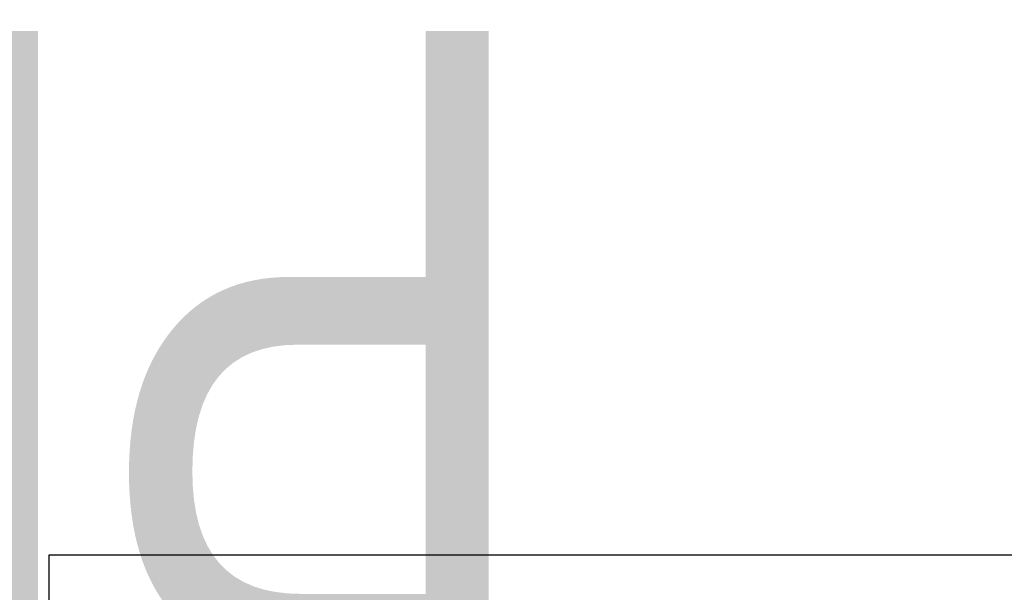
# Model space of a CAD drawing. Header units: millimetres. Extents: x -117 to 734, y -69 to 356.
# Tile 16 of 18: x -3 to 106, y 293 to 356. Entities that reach past the tile are written whole.
import ezdxf
from ezdxf.enums import TextEntityAlignment as Align

# ---------------------------------------------------------------- set-up
doc = ezdxf.new("R2018")
doc.units = ezdxf.units.MM
doc.layers.add('Кромка (ГОСТ)', color=7, linetype='Continuous', lineweight=50)
doc.layers.add('Обозначение (ГОСТ)', color=7, linetype='Continuous', lineweight=25)
doc.styles.get("Standard").update_dxf_attribs({"font": 'GOST Common Italic.ttf'})

# ---------------------------------------------------------------- blocks, each defined once
blk = doc.blocks.new('ГОСТ - Доп. графы 3')
at = {"layer": 'Обозначение (ГОСТ)', "lineweight": 30, "width": 0.8}
blk.add_attdef('ОБОЗНАЧЕНИЕ', text='', height=5, rotation=180, dxfattribs=at).set_placement((34.94, -6.97), align=Align.MIDDLE_CENTER)
blk = doc.blocks.new('Рамки ГОСТ_ граница 297x210')
at = {"layer": 'Кромка (ГОСТ)', "lineweight": 25}
for p, q in [((0, 0), (0, 297)), ((0, 297), (210, 297))]:
    blk.add_line(p, q, dxfattribs=at)

msp = doc.modelspace()

# ---------------------------------------------------------------- block references
ref = msp.add_blockref('ГОСТ - Доп. графы 3', (20, 292))
lines = msp.add_mtext('\\W0.8000;PF05 ', dxfattribs={"layer": 'Обозначение (ГОСТ)', "insert": (54.9421, 285.0324), "char_height": 70.124838, "attachment_point": 1, "rotation": 180})
ref.add_attrib('ОБОЗНАЧЕНИЕ', '', (54.9421, 285.0324)).embed_mtext(lines)
msp.add_blockref('Рамки ГОСТ_ граница 297x210', (0, 0))

doc.saveas('drawing.dxf')
